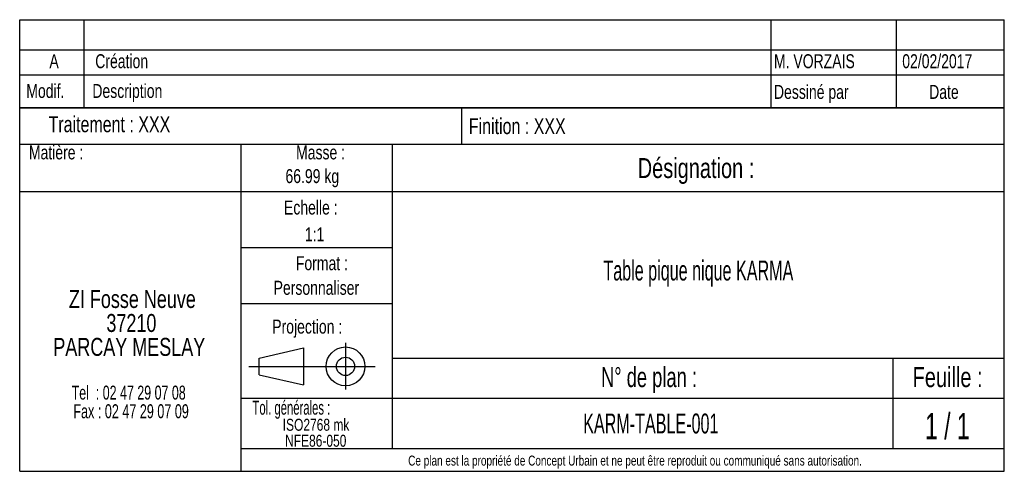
# Model space of a CAD drawing. Header units: millimetres. Extents: x 72 to 2598, y 61 to 1542.
# Tile 5 of 7: x 2194 to 2325, y 503 to 563. Entities that reach past the tile are written whole.
import ezdxf

# ---------------------------------------------------------------- set-up
doc = ezdxf.new("R2010")
doc.units = ezdxf.units.MM
doc.layers.add('FORMAT', color=7, linetype='Continuous')
doc.styles.add('SLDTEXTSTYLE0', font='TXT', dxfattribs={"width": 0.75})
doc.styles.add('SLDTEXTSTYLE1', font='TXT', dxfattribs={"width": 0.605})
doc.styles.add('SLDTEXTSTYLE2', font='TXT', dxfattribs={"width": 0.6875})
doc.styles.add('SLDTEXTSTYLE3', font='TXT', dxfattribs={"width": 0.65})
doc.styles.add('SLDTEXTSTYLE4', font='TXT', dxfattribs={"width": 0.666667})
doc.styles.add('SLDTEXTSTYLE5', font='TXT', dxfattribs={"width": 0.675})

# ---------------------------------------------------------------- blocks, each defined once
blk = doc.blocks.new('SW_NOTE_0')
at = {"layer": 'FORMAT', "color": 0, "char_height": 1.587, "attachment_point": 2, "style": 'SLDTEXTSTYLE0'}
for s, insert in [('ISO2768 mk', (5.78, 2.05)), ('NFE86-050', (5.74, -0.07))]:
    blk.add_mtext(s, dxfattribs=dict(at, insert=insert))
blk = doc.blocks.new('SW_NOTE_0_1')
at = {"layer": 'FORMAT', "color": 0, "attachment_point": 2}
for s, insert, char_height, style in [('ZI Fosse Neuve', (11.05, 3.07), 2.3813, 'SLDTEXTSTYLE0'), ('37210', (10.92, -0.11), 2.381, 'SLDTEXTSTYLE0'), ('PARCAY MESLAY', (10.64, -3.28), 2.3813, 'SLDTEXTSTYLE0'), ('Tel  : 02 47 29 07 08', (10.56, -9.61), 1.8521, 'SLDTEXTSTYLE4'), ('Fax : 02 47 29 07 09', (10.88, -12.08), 1.8521, 'SLDTEXTSTYLE5')]:
    blk.add_mtext(s, dxfattribs=dict(at, insert=insert, char_height=char_height, style=style))

msp = doc.modelspace()

# ---------------------------------------------------------------- linework, layer by layer
at = {"layer": 'FORMAT', "color": 7}
for p, q in [((2194.211, 559.297), (2194.211, 563.297)), ((2194.211, 563.297), (2324.97, 563.297)), ((2202.76, 559.297), (2202.76, 563.297)), ((2310.632, 559.297), (2310.632, 563.297)), ((2194.211, 551.589), (2194.211, 559.297)), ((2194.211, 559.297), (2324.97, 559.297)), ((2194.211, 559.297), (2324.97, 559.297)), ((2202.76, 551.589), (2202.76, 559.297)), ((2310.632, 551.589), (2310.632, 559.297)), ((2194.211, 555.973), (2324.97, 555.973)), ((2324.97, 551.589), (2194.211, 551.589)), ((2194.211, 503.409), (2194.211, 551.589)), ((2194.211, 551.589), (2324.97, 551.589)), ((2252.873, 551.589), (2252.873, 546.787)), ((2194.211, 546.787), (2324.97, 546.787)), ((2223.581, 546.787), (2223.581, 503.409)), ((2243.692, 546.787), (2243.692, 506.429)), ((2194.211, 540.493), (2243.692, 540.493)), ((2243.692, 540.493), (2324.97, 540.493)), ((2223.581, 533.102), (2243.692, 533.102)), ((2223.581, 525.641), (2243.692, 525.641)), ((2237.481, 520.432), (2237.481, 514.233)), ((2226.002, 518.417), (2231.901, 519.776)), ((2231.901, 519.776), (2231.901, 514.861)), ((2231.901, 519.776), (2231.901, 514.861)), ((2226.002, 516.22), (2226.002, 518.417)), ((2243.692, 518.427), (2324.97, 518.427)), ((2310.177, 518.427), (2310.177, 506.429)), ((2224.644, 517.318), (2241.413, 517.318)), ((2226.002, 516.22), (2231.901, 514.861)), ((2223.581, 513.123), (2324.97, 513.123)), ((2223.581, 506.429), (2324.97, 506.429))]:
    msp.add_line(p, q, dxfattribs=at)
at = {"layer": 'FORMAT'}
for p, q in [((2293.958, 563.297), (2293.958, 551.589)), ((2324.97, 503.409), (2324.97, 563.297)), ((2194.211, 503.409), (2324.97, 503.409))]:
    msp.add_line(p, q, dxfattribs=at)
at = {"layer": 'FORMAT', "color": 7}
for radius in [2.574, 1.214]:
    msp.add_circle((2237.481, 517.318), radius, dxfattribs=at)

# ---------------------------------------------------------------- block references
at = {"layer": 'FORMAT'}
for name, p in [('SW_NOTE_0_1', (2198.125, 524.378)), ('SW_NOTE_0', (2227.786, 508.321))]:
    msp.add_blockref(name, p, dxfattribs=at)

# ---------------------------------------------------------------- texts
for s, insert, char_height, attachment_point, style in [('A', (2198.778, 558.723), 1.852, 2, 'SLDTEXTSTYLE0'), ('Création', (2204.246, 558.723), 1.8521, 1, 'SLDTEXTSTYLE0'), ('M. VORZAIS', (2294.381, 558.721), 1.8521, 1, 'SLDTEXTSTYLE0'), ('02/02/2017', (2311.419, 558.721), 1.8521, 1, 'SLDTEXTSTYLE0'), ('Modif.', (2195.089, 554.775), 1.8521, 1, 'SLDTEXTSTYLE0'), ('Description', (2203.862, 554.775), 1.85208, 1, 'SLDTEXTSTYLE0'), ('Dessiné par', (2294.381, 554.65), 1.85208, 1, 'SLDTEXTSTYLE0'), ('Date', (2314.989, 554.65), 1.8521, 1, 'SLDTEXTSTYLE0'), ('Traitement : XXX', (2198.046, 550.494), 2.11667, 1, 'SLDTEXTSTYLE0'), ('Finition : XXX', (2253.86, 550.24), 2.11667, 1, 'SLDTEXTSTYLE0'), ('Matière :', (2195.434, 546.628), 1.8521, 1, 'SLDTEXTSTYLE0'), ('Masse :', (2234.169, 546.628), 1.8521, 2, 'SLDTEXTSTYLE0'), ('Désignation :', (2284.028, 544.948), 2.64583, 2, 'SLDTEXTSTYLE0'), ('66.99 kg', (2229.507, 543.483), 1.8521, 1, 'SLDTEXTSTYLE0'), ('Echelle :', (2229.312, 539.314), 1.8521, 1, 'SLDTEXTSTYLE0'), ('1:1', (2232.075, 535.757), 1.8521, 1, 'SLDTEXTSTYLE0'), ('Format :', (2234.346, 531.933), 1.8521, 2, 'SLDTEXTSTYLE0'), ('Table pique nique KARMA', (2284.341, 531.359), 2.64583, 2, 'SLDTEXTSTYLE1'), ('Personnaliser', (2233.613, 528.668), 1.85208, 2, 'SLDTEXTSTYLE0'), ('Projection :', (2227.751, 523.523), 1.85208, 1, 'SLDTEXTSTYLE0'), ('N° de plan :', (2277.786, 517.219), 2.64583, 2, 'SLDTEXTSTYLE2'), ('Feuille :', (2317.441, 517.219), 2.6458, 2, 'SLDTEXTSTYLE0'), ('Tol. générales :', (2225.129, 512.77), 1.85208, 1, 'SLDTEXTSTYLE1'), ('1 / 1', (2317.407, 511.145), 3.5, 2, 'SLDTEXTSTYLE3'), ('KARM-TABLE-001', (2278.026, 511.071), 2.64583, 2, 'SLDTEXTSTYLE1'), ('Ce plan est la propriété de Concept Urbain et ne peut être reproduit ou communiqué sans autorisation.', (2275.931, 505.491), 1.322917, 2, 'SLDTEXTSTYLE0')]:
    msp.add_mtext(s, dxfattribs=dict(at, insert=insert, char_height=char_height, attachment_point=attachment_point, style=style))

doc.saveas('drawing.dxf')
